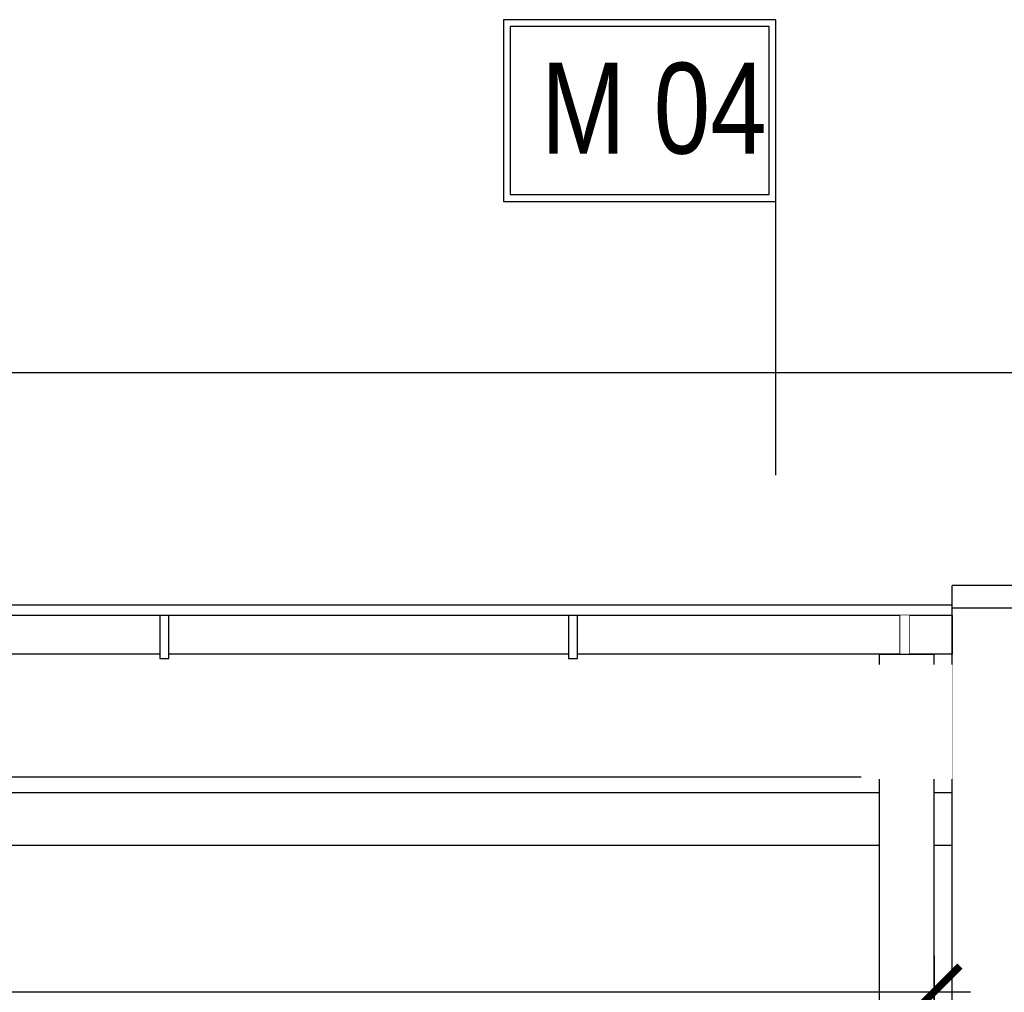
# Model space of a CAD drawing. Header units: millimetres. Extents: x 59331 to 112314, y -16110 to 34390.
# Tile 40 of 198: x 70534 to 70751, y -2019 to -1805. Entities that reach past the tile are written whole.
import ezdxf

# ---------------------------------------------------------------- set-up
doc = ezdxf.new("R2010")
doc.units = ezdxf.units.MM
doc.set_wipeout_variables(frame=1)
doc.layers.get('DEFPOINTS').update_dxf_attribs({"lineweight": 9})
for name, color, linetype in [('_HSA_OPIS', 43, 'Continuous'), ('_HSA_WIDOKOWE', 1, 'Continuous'), ('_HSA_WIDOKOWE_CIENKIE', 8, 'Continuous'), ('_HSA_ŚCIANY_CIENKIE', 2, 'Continuous'), ('_HSA_ŚCIANY_DZIAŁOWE', 6, 'Continuous'), ('_HSA_ŚCIANY_KONSTRUKCYJNE', 3, 'Continuous')]:
    doc.layers.add(name, color=color, linetype=linetype)
doc.layers.add('_HSA_POMOC', color=120, linetype='Continuous', plot=False)
doc.layers.add('_HSA_WYBURZENIA_01', color=7, linetype='Continuous', true_color=0xdd0303)
doc.styles.add('ARIAL_100', font='Arial.ttf', dxfattribs={"width": 0.8, "height": 20})
doc.dimstyles.new('WYM_WEWN_100', dxfattribs={"dimtxt": 20, "dimasz": 2, "dimexe": 10, "dimexo": 0, "dimgap": 4, "dimtad": 1, "dimdec": 1, "dimrnd": 0.1, "dimtxsty": 'ARIAL_100', "dimblk": 'Wym-03', "dimcen": 0, "dimdle": 10, "dimse1": 1, "dimse2": 1, "dimclrt": 256, "dimazin": 2, "dimtfac": 1, "dimtdec": 1, "dimtix": 1, "dimtmove": 2, "dimatfit": 0, "dimfxl": 1, "dimtolj": 1, "dimtzin": 0, "dimarcsym": 0})

# ---------------------------------------------------------------- blocks, each defined once
blk = doc.blocks.new('*U119')
blk.add_wipeout([(0, 8.5), (0, 0), (10264, 0), (10264, 8.5)])
for p, q in [((10264, 8.5), (0, 8.5)), ((10264, 8.5), (10264, 0)), ((10264, 0), (0, 0))]:
    blk.add_line(p, q)
blk.add_lwpolyline([(10254.53, -1), (10252.53, -1), (10252.53, 8.5), (10254.53, 8.5)], close=True)
for points in [[(10089.47, -1), (10091.47, -1), (10091.47, 8.5), (10089.47, 8.5)], [(10179.47, -1), (10181.47, -1), (10181.47, 8.5), (10179.47, 8.5)], [(10254.53, -1), (10252.53, -1), (10252.53, 8.5), (10254.53, 8.5)]]:
    blk.add_wipeout(points)
for points in [[(10089.47, -1), (10091.47, -1), (10091.47, 8.5), (10089.47, 8.5)], [(10179.47, -1), (10181.47, -1), (10181.47, 8.5), (10179.47, 8.5)]]:
    blk.add_lwpolyline(points, close=True)
blk = doc.blocks.new('*U354')
at = {"layer": '_HSA_POMOC'}
for p, q in [((-12.1, -164.64), (-12.1, -165.64)), ((-12.6, -165.14), (-11.6, -165.14))]:
    blk.add_line(p, q, dxfattribs=at)
blk.add_wipeout([(-6, 0), (6, 0), (6, -144.45), (5.99, -144.86), (5.94, -145.27), (5.88, -145.65), (5.78, -146.05), (5.67, -146.4), (5.49, -146.87), (5.29, -147.28), (5.07, -147.66), (4.88, -147.94), (4.58, -148.33), (4.37, -148.57), (3.95, -148.97), (3.75, -149.14), (3.42, -149.39), (3.06, -149.62), (2.74, -149.79), (2.55, -149.88), (-9.54, -155.57), (-9.82, -155.69), (-10.31, -155.87), (-10.72, -155.98), (-11.2, -156.08), (-11.6, -156.12), (-12.1, -156.14), (-12.6, -156.12), (-12.95, -156.08), (-13.56, -155.96), (-13.87, -155.87), (-14.21, -155.76), (-14.66, -155.57), (-14.89, -155.45), (-15.24, -155.26), (-15.56, -155.04), (-15.85, -154.83), (-16.09, -154.63), (-16.33, -154.39), (-16.56, -154.15), (-16.85, -153.81), (-17.07, -153.5), (-17.29, -153.15), (-17.45, -152.86), (-17.6, -152.52), (-17.73, -152.2), (-17.81, -151.98), (-17.92, -151.59), (-18, -151.19), (-18.05, -150.89), (-18.09, -150.51), (-18.1, -150.14), (-18.09, -149.89), (-18.06, -149.51), (-18.02, -149.18), (-17.96, -148.88), (-17.85, -148.43), (-17.74, -148.1), (-17.61, -147.77), (-17.49, -147.52), (-17.3, -147.15), (-17.03, -146.72), (-16.87, -146.51), (-16.61, -146.19), (-16.43, -146), (-16.13, -145.7), (-15.96, -145.55), (-15.79, -145.41), (-15.5, -145.2), (-15.18, -145), (-15.07, -144.93), (-14.85, -144.81), (-14.85, -144.81), (-6, -140.65)])
for p, q in [((-6, 0), (6, 0)), ((6, -144.45), (6, 0)), ((-6, -140.65), (-6, 0)), ((-14.65, -144.71), (-2.55, -139.02)), ((2.55, -149.88), (-9.54, -155.57))]:
    blk.add_line(p, q)
for points in [[(-7, -10), (7, -10), (7, -12), (-7, -12)], [(-7, -131.45), (7, -131.45), (7, -133.45), (-7, -133.45)]]:
    blk.add_lwpolyline(points, close=True)
blk.add_circle((-12.1, -150.14), 6)
blk.add_arc((0, -144.45), 6, 295.1878, 115.1878)
for points in [[(-7, -12), (-7, -10), (7, -10), (7, -12)], [(-7, -133.45), (-7, -131.45), (7, -131.45), (7, -133.45)]]:
    blk.add_wipeout(points)
blk = doc.blocks.new('A$C43494AD3')
blk.add_wipeout([(-70, 40), (-70, 0), (-10, 0), (-10, 40)])
for points in [[(-70, 40), (-10, 40), (-10, 0), (-70, 0)], [(-68.5, 38.5), (-11.5, 38.5), (-11.5, 1.5), (-68.5, 1.5)]]:
    blk.add_lwpolyline(points, close=True)
at = {"style": 'ARIAL_100', "width": 0.8}
blk.add_attdef('M_01', (-61.74, 9.75), '', height=20, dxfattribs=at)
blk = doc.blocks.new('Wym-03')
for p, q in [((0, 4), (0, -4)), ((-4, 0), (4, 0))]:
    blk.add_line(p, q)
blk.add_lwpolyline([(-2.83, -2.83, 0.8, 0.8, 0), (2.83, 2.83, 0.05, 0.05, 0)], format="xyseb")
blk = doc.blocks.new('*D416')
at = {"layer": '_HSA_WYBURZENIA_01', "color": 0, "lineweight": -2, "transparency": 16777216}
blk.add_line((69552.33, -2018.93), (70733.33, -2018.93), dxfattribs=at)
at = {"layer": 'DEFPOINTS', "color": 0, "transparency": 16777216}
for p in [(70735.33, -2018.93), (69550.33, -2039.69), (70735.33, -2039.69)]:
    blk.add_point(p, dxfattribs=at)
at = {"layer": '_HSA_WYBURZENIA_01', "color": 0, "lineweight": -2, "transparency": 16777216, "xscale": 2, "yscale": 2, "zscale": 2, "rotation": 180}
blk.add_blockref('Wym-03', (69550.33, -2018.93), dxfattribs=at)
at = {"layer": '_HSA_WYBURZENIA_01', "color": 0, "lineweight": -2, "transparency": 16777216, "xscale": 2, "yscale": 2, "zscale": 2}
blk.add_blockref('Wym-03', (70735.33, -2018.93), dxfattribs=at)

msp = doc.modelspace()

# ---------------------------------------------------------------- linework, layer by layer
at = {"layer": '_HSA_WIDOKOWE_CIENKIE', "ltscale": 10}
msp.add_line((70765.83, -1882.61), (60475.33, -1882.61), dxfattribs=at)
at = {"layer": '_HSA_ŚCIANY_CIENKIE', "ltscale": 10}
for p, q in [((70739.33, -1933.82), (60475.33, -1933.82)), ((70739.33, -1971.69), (60475.33, -1971.69))]:
    msp.add_line(p, q, dxfattribs=at)
at = {"layer": '_HSA_ŚCIANY_DZIAŁOWE', "ltscale": 10}
for p, q in [((70739.33, -1975.14), (60475.33, -1975.14)), ((70739.33, -1986.69), (60475.33, -1986.69))]:
    msp.add_line(p, q, dxfattribs=at)
at = {"layer": '_HSA_ŚCIANY_KONSTRUKCYJNE', "ltscale": 10}
msp.add_line((70818.83, -1929.46), (70739.33, -1929.46), dxfattribs=at)

# ---------------------------------------------------------------- block references
at = {"layer": '_HSA_OPIS'}
ref = msp.add_blockref('A$C43494AD3', (70710.5, -1804.87), dxfattribs=dict(at, xscale=-1, rotation=180))
ref.add_attrib('M_01', 'M 04', (70648.76, -1834.36), dxfattribs={"layer": '0', "height": 20, "style": 'ARIAL_100', "width": 0.8})
at = {"layer": '_HSA_WIDOKOWE'}
msp.add_blockref('*U119', (60475.33, -1944.56), dxfattribs=at)

# ---------------------------------------------------------------- next in the draw order: linework, layer by layer
at = {"layer": '_HSA_OPIS'}
msp.add_line((70700.5, -1905.18), (70700.5, -1844.87), dxfattribs=at)
at = {"layer": '_HSA_WIDOKOWE_CIENKIE', "ltscale": 10}
msp.add_lwpolyline([(72358.19, -2016.55), (70818.69, -1934.46), (70739.33, -1934.46)], dxfattribs=at)
at = {"layer": '_HSA_ŚCIANY_KONSTRUKCYJNE', "ltscale": 10}
msp.add_line((70739.33, -2549.69), (70739.33, -1929.46), dxfattribs=at)

# ---------------------------------------------------------------- next in the draw order: block references
at = {"layer": '_HSA_WIDOKOWE'}
msp.add_blockref('*U354', (70729.33, -1944.56), dxfattribs=at)

# ---------------------------------------------------------------- next in the draw order: dimensions: what is measured, and where the dimension line sits
at = {"layer": '_HSA_WYBURZENIA_01'}
dim = msp.add_aligned_dim(p1=(69550.33, -2039.69), p2=(70735.33, -2039.69), distance=20.75, text=' ', dimstyle='WYM_WEWN_100', dxfattribs=at)
dim.commit()
dim.dimension.update_dxf_attribs({"geometry": '*D416', "text_midpoint": (70142.83, -2018.93)})

# ---------------------------------------------------------------- next in the draw order: wipeouts: each hides what was drawn before it
msp.add_wipeout([(70719.33, -1946.86), (70739.33, -1946.86), (70739.33, -1972.08), (70719.33, -1972.08)]).dxf.layer = '_HSA_WIDOKOWE'

doc.saveas('drawing.dxf')
